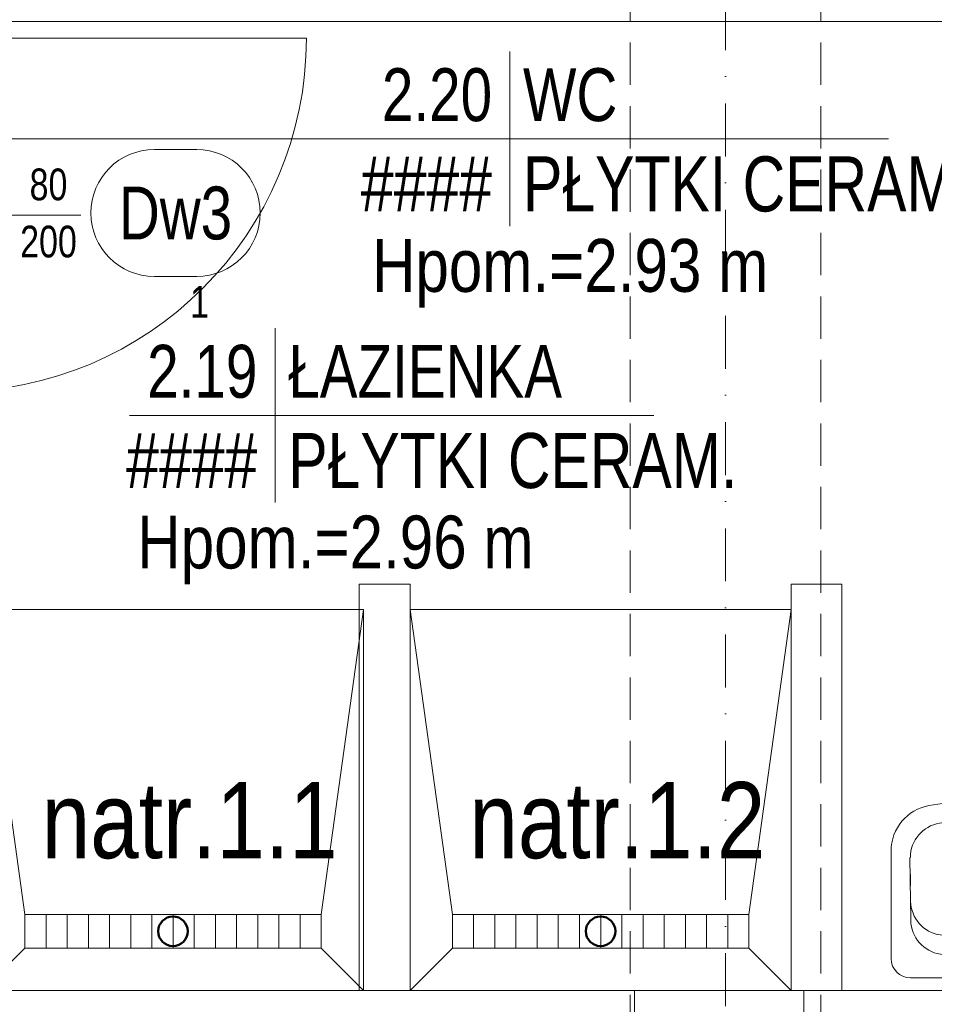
# Model space of a CAD drawing. Header units: millimetres. Extents: x -96593 to 66336, y -23969 to 7139.
# Tile 180 of 256: x -74957 to -74741, y -11415 to -11182. Entities that reach past the tile are written whole.
import ezdxf
from ezdxf.enums import TextEntityAlignment as Align

# ---------------------------------------------------------------- set-up
doc = ezdxf.new("R2010")
doc.units = ezdxf.units.MM
doc.linetypes.add('DASHDOT', pattern=[1, 0.5, -0.25, 0, -0.25])
doc.linetypes.add('DASHED', pattern=[0.75, 0.5, -0.25])
for name, color, linetype, lineweight in [('BA_drz', 7, 'Continuous', 18), ('BA_KS_ist.', 34, 'Continuous', 50), ('BA_met', 7, 'Continuous', 18), ('BA_sym', 7, 'Continuous', 18), ('BA_txc', 1, 'Continuous', 18), ('BA_txs', 2, 'Continuous', 18), ('MM_KS_OPISY', 7, 'Continuous', 9), ('mm_went_opis', 7, 'Continuous', 15), ('PG_OSIE', 1, 'DASHDOT', 18), ('PG_PODCIĄGI', 1, 'DASHED', 18), ('PG_WIDOKOWE_CIENKIE', 1, 'Continuous', 18), ('PG_WYPOSAŻENIE', 1, 'Continuous', 18), ('PG_ŚCIANY_DZIAŁOWE', 3, 'Continuous', 18)]:
    doc.layers.add(name, color=color, linetype=linetype, lineweight=lineweight)
doc.layers.add('BA_pom', color=6, linetype='Continuous', lineweight=18, plot=False)
doc.styles.add('BIKTS', font='bikromsw.shx', dxfattribs={"width": 0.85})
doc.styles.add('ROMANS', font='bikromsw.shx', dxfattribs={"width": 0.8})
doc.styles.get("Standard").update_dxf_attribs({"font": 'arial.ttf'})

# ---------------------------------------------------------------- blocks, each defined once
blk = doc.blocks.new('dr1h901')
at = {"color": 0}
blk.add_line((-0.5, 0), (-0.5, 1), dxfattribs=at)
blk.add_line((0, 0.3622), (0, -0.2655))
blk.add_arc((-0.5, 0), 1, 0, 90, dxfattribs=at)
blk = doc.blocks.new('bikmet')
blk.add_line((0, 1.65), (0, -1.65))
at = {"style": 'ROMANS', "width": 0.8}
blk.add_attdef('NRPOM', text='', height=1, dxfattribs=at).set_placement((-0.333, 0.333), align=Align.RIGHT)
blk.add_attdef('NWAPOM', (0.25, 0.333), '', height=1, dxfattribs=at)
blk.add_attdef('PODLOGA', text='', height=1.042, dxfattribs=at).set_placement((0.25, -0.333), align=Align.TOP_LEFT)
blk = doc.blocks.new('symdrz')
blk.add_lwpolyline([(-10, -30, -1), (-10, 30), (10, 30, -1), (10, -30)], format="xyb", close=True)
at = {"style": 'BIKTS', "width": 0.8}
blk.add_attdef('SZERDRZ', text='', height=25, dxfattribs=at).set_placement((77.15, 8.8), align=Align.CENTER)
blk.add_attdef('SYMDRZ', text='', height=25, dxfattribs=at).set_placement((0, 0), align=Align.MIDDLE)
blk.add_attdef('WYSDRZ', text='', height=25, dxfattribs=at).set_placement((77.15, -9.49), align=Align.TOP_CENTER)
blk = doc.blocks.new('Brodzik')
at = {"layer": 'PG_WYPOSAŻENIE'}
for p, q in [((333.92, -1785.25), (343.92, -1857.25)), ((413.92, -1857.25), (423.92, -1785.25)), ((413.92, -1857.25), (343.92, -1857.25)), ((343.92, -1857.25), (343.92, -1865.25)), ((348.92, -1857.25), (348.92, -1865.25)), ((353.92, -1857.25), (353.92, -1865.25)), ((358.92, -1857.25), (358.92, -1865.25)), ((363.92, -1857.25), (363.92, -1865.25)), ((368.92, -1857.25), (368.92, -1865.25)), ((373.92, -1857.25), (373.92, -1865.25)), ((378.92, -1857.25), (378.92, -1865.25)), ((383.92, -1857.25), (383.92, -1865.25)), ((388.92, -1857.25), (388.92, -1865.25)), ((393.92, -1857.25), (393.92, -1865.25)), ((398.92, -1857.25), (398.92, -1865.25)), ((403.92, -1857.25), (403.92, -1865.25)), ((408.92, -1857.25), (408.92, -1865.25)), ((413.92, -1865.25), (413.92, -1857.25)), ((343.92, -1865.25), (333.92, -1875.25)), ((343.92, -1865.25), (413.92, -1865.25)), ((413.92, -1865.25), (423.92, -1875.25))]:
    blk.add_line(p, q, dxfattribs=at)
blk.add_lwpolyline([(333.92, -1785.25), (423.92, -1785.25), (423.92, -1875.25), (333.92, -1875.25)], close=True, dxfattribs=at)
blk = doc.blocks.new('A$Cf7835451')
at = {"layer": 'PG_WIDOKOWE_CIENKIE', "lineweight": 18}
for p, q in [((29.97, 50.9), (4.55, 50.9)), ((0, 4.55), (0, 46.36)), ((13.56, 46.28), (18.9, 46.36)), ((17.27, 46.25), (17.27, 46.33)), ((18.09, 46.3), (28.43, 46.46)), ((19.09, 46.31), (19.09, 46.36)), ((24.43, 46.36), (21.8, 46.36)), ((21.8, 46.36), (21.8, 46.36)), ((21.82, 46.36), (21.82, 46.36)), ((22.54, 46.36), (22.54, 46.41)), ((23.62, 46.36), (23.62, 46.38)), ((14.2, 4.47), (19.54, 4.55)), ((17.27, 4.51), (17.27, 4.6)), ((28.43, 4.55), (19.09, 4.55)), ((29.97, 0), (4.55, 0))]:
    blk.add_line(p, q, dxfattribs=at)
for centre, radius in [((14.54, 25.45), 3.18), ((2.27, 25.45), 1.36), ((14.54, 25.45), 2.27)]:
    blk.add_circle(centre, radius, dxfattribs=at)
for centre, radius, start, end in [((4.55, 46.36), 4.55, 90, 180), ((29.97, 40), 10.91, 10.2403, 90), ((13.68, 38.1), 8.18, 90.8747, 171.7206), ((18.21, 38.12), 8.18, 90.8747, 171.7206), ((28.43, 38.18), 8.18, 9.1541, 90), ((-50.54, 25.45), 92.72, 349.7597, 10.2403), ((92.84, 26.58), 88.17, 171.7206, 190.0289), ((97.37, 26.6), 88.17, 171.7206, 190.0289), ((-50.54, 25.45), 88.17, 350.8459, 9.1541), ((14.07, 12.65), 8.18, 190.0289, 270.8747), ((18.6, 12.67), 8.18, 190.0289, 264.7924), ((28.43, 12.73), 8.18, 270, 350.8459), ((29.97, 10.91), 10.91, 270, 349.7597), ((4.55, 4.55), 4.55, 180, 270)]:
    blk.add_arc(centre, radius, start, end, dxfattribs=at)
blk = doc.blocks.new('A$C5DA075D8')
at = {"layer": 'BA_met', "color": 252}
for points in [[(1655.22, 1019.02), (1891.83, 1019.02)], [(1712.59, 953.67), (1836.4, 953.67)]]:
    blk.add_lwpolyline(points, dxfattribs=at)
at = {"layer": 'PG_OSIE', "color": 252, "ltscale": 25}
blk.add_lwpolyline([(1853.34, 2784.36), (1853.34, 0)], dxfattribs=at)
at = {"layer": 'PG_PODCIĄGI', "color": 252, "ltscale": 20}
for points in [[(1830.84, 2631.76), (1830.84, 157.76)], [(1875.84, 2631.76), (1875.84, 157.76)]]:
    blk.add_lwpolyline(points, dxfattribs=at)
at = {"layer": 'PG_ŚCIANY_DZIAŁOWE', "color": 252}
for points in [[(2017.84, 1046.76), (1677.84, 1046.76), (1677.84, 1042.76), (1663.84, 1042.76), (1663.84, 1046.76), (1544.84, 1046.76), (1544.84, 977.76), (1571.84, 977.76), (1571.84, 959.24), (1677.84, 959.24), (1677.84, 817.76), (1635.84, 817.76), (1635.84, 838.26), (1656.84, 838.26), (1656.84, 943.26), (1541.84, 943.26), (1541.84, 940.76), (1527.84, 940.76), (1527.84, 1048.76), (1522.34, 1048.76), (1522.34, 1060.76)], [(1527.84, 816.26), (1527.84, 796.26), (1529.84, 796.26), (1529.84, 758.76), (1543.84, 758.76), (1543.84, 773.76), (1595.84, 773.76), (1595.84, 800.76), (1831.84, 800.76), (1831.84, 817.76), (1635.84, 817.76), (1635.84, 816.26), (1527.84, 816.26)], [(1833.84, 817.76), (1873.84, 817.76)], [(1871.84, 772.76), (1871.84, 817.76), (2178.34, 817.76), (2178.34, 765.26), (2164.34, 765.26), (2164.34, 773.76), (2092.34, 773.76), (2092.34, 800.76), (1901.34, 800.76), (1901.34, 772.76), (1873.84, 772.76)]]:
    blk.add_lwpolyline(points, dxfattribs=at)
for points in [[(1766.84, 913.76), (1778.84, 913.76), (1778.84, 817.76), (1766.84, 817.76)], [(1880.84, 913.76), (1868.84, 913.76), (1868.84, 817.76), (1880.84, 817.76)]]:
    blk.add_lwpolyline(points, close=True, dxfattribs=at)
at = {"layer": 'BA_drz', "color": 252, "xscale": 83.51953472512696, "yscale": 83.51953472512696, "zscale": -83.51953472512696, "rotation": 270}
blk.add_blockref('dr1h901', (1670.84, 1001), dxfattribs=at)
at = {"layer": 'BA_met', "color": 252}
ref = blk.add_blockref('bikmet', (1802.38, 1019.02), dxfattribs=dict(at, xscale=12.5, yscale=12.5, zscale=12.5))
ref.add_attrib('NRPOM', ' 2.20', dxfattribs={"layer": '0', "height": 12.5, "style": 'ROMANS', "width": 0.8}).set_placement((1798.21, 1023.19), align=Align.RIGHT)
ref.add_attrib('NWAPOM', 'WC', (1805.51, 1023.19), dxfattribs={"layer": '0', "height": 12.5, "style": 'ROMANS', "width": 0.8})
ref.add_attrib('RAREA', '####', dxfattribs={"layer": '0', "height": 13.021, "style": 'ROMANS', "width": 0.8}).set_placement((1798.21, 1014.86), align=Align.TOP_RIGHT)
ref.add_attrib('PODLOGA', 'PŁYTKI CERAM.', dxfattribs={"layer": '0', "height": 13.0208, "style": 'ROMANS', "width": 0.8}).set_placement((1805.51, 1014.86), align=Align.TOP_LEFT)
ref = blk.add_blockref('bikmet', (1746.94, 953.67), dxfattribs=dict(at, xscale=12.5, yscale=12.5, zscale=12.5))
ref.add_attrib('NRPOM', ' 2.19', dxfattribs={"layer": '0', "height": 12.5, "style": 'ROMANS', "width": 0.8}).set_placement((1742.78, 957.83), align=Align.RIGHT)
ref.add_attrib('NWAPOM', 'ŁAZIENKA', (1750.07, 957.83), dxfattribs={"layer": '0', "height": 12.5, "style": 'ROMANS', "width": 0.8})
ref.add_attrib('RAREA', '####', dxfattribs={"layer": '0', "height": 13.021, "style": 'ROMANS', "width": 0.8}).set_placement((1742.78, 949.5), align=Align.TOP_RIGHT)
ref.add_attrib('PODLOGA', 'PŁYTKI CERAM.', dxfattribs={"layer": '0', "height": 13.0208, "style": 'ROMANS', "width": 0.8}).set_placement((1750.07, 949.5), align=Align.TOP_LEFT)
at = {"layer": 'BA_sym', "color": 252}
ref = blk.add_blockref('symdrz', (1723.44, 1001.49), dxfattribs=dict(at, xscale=0.5000000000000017, yscale=0.5000000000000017, zscale=0.5000000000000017, rotation=4.729105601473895e-06))
ref.add_attrib('Symdrz', 'Dw3', dxfattribs={"height": 12.5, "rotation": 0, "style": 'BIKTS', "width": 0.8}).set_placement((1723.44, 1001.49), align=Align.MIDDLE_CENTER)
ref.add_attrib('Szerdrz', '80', dxfattribs={"layer": 'BA_txc', "height": 7.5, "rotation": 0, "style": 'BIKTS', "width": 0.8}).set_placement((1693.44, 1008.24), align=Align.MIDDLE_CENTER)
ref.add_attrib('Wysdrz', '200', dxfattribs={"layer": 'BA_txc', "height": 7.5, "rotation": 0, "style": 'BIKTS', "width": 0.8}).set_placement((1693.44, 994.74), align=Align.MIDDLE_CENTER)
ref.add_attrib('Sztuk', '1', (1726.87, 976.74), dxfattribs={"layer": 'BA_pom', "height": 7.5, "rotation": 0, "style": 'BIKTS', "width": 0.8})
at = {"layer": 'PG_WIDOKOWE_CIENKIE', "color": 252, "lineweight": 30}
for p in [(1343.93, 2693.01), (1444.93, 2693.01)]:
    blk.add_blockref('Brodzik', p, dxfattribs=at)
at = {"layer": 'PG_WIDOKOWE_CIENKIE', "color": 252, "lineweight": 30, "rotation": 90.00000000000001}
blk.add_blockref('A$Cf7835451', (1943.36, 820.78), dxfattribs=at)
at = {"layer": 'BA_txs', "color": 252, "style": 'BIKTS', "width": 0.85}
for s, p in [('Hpom.=2.93 m', (1769.84, 982.85)), ('Hpom.=2.96 m', (1714.4, 917.49))]:
    blk.add_text(s, height=12.5, dxfattribs=at).set_placement(p)

msp = doc.modelspace()

# ---------------------------------------------------------------- linework, layer by layer
at = {"layer": 'BA_KS_ist.', "linetype": 'Continuous', "ltscale": 25}
for centre in [(-74920.51, -11397.32), (-74819.51, -11397.32)]:
    msp.add_circle(centre, 3.5, dxfattribs=at)
at = {"layer": 'BA_met', "color": 252}
for points in [[(-74988.13, -11210.06), (-74751.52, -11210.06)], [(-74930.76, -11275.41), (-74806.96, -11275.41)]]:
    msp.add_lwpolyline(points, dxfattribs=at)

# ---------------------------------------------------------------- block references
at = {"layer": 'BA_drz', "color": 252, "xscale": 83.51953472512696, "yscale": 83.51953472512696, "zscale": -83.51953472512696, "rotation": 270}
msp.add_blockref('dr1h901', (-74972.51, -11228.08), dxfattribs=at)
at = {"layer": 'BA_met', "color": 252}
ref = msp.add_blockref('bikmet', (-74840.97, -11210.06), dxfattribs=dict(at, xscale=12.5, yscale=12.5, zscale=12.5))
ref.add_attrib('NRPOM', ' 2.20', dxfattribs={"layer": '0', "height": 12.5, "style": 'ROMANS', "width": 0.8}).set_placement((-74845.14, -11205.89), align=Align.RIGHT)
ref.add_attrib('NWAPOM', 'WC', (-74837.85, -11205.89), dxfattribs={"layer": '0', "height": 12.5, "style": 'ROMANS', "width": 0.8})
ref.add_attrib('RAREA', '####', dxfattribs={"layer": '0', "height": 13.021, "style": 'ROMANS', "width": 0.8}).set_placement((-74845.14, -11214.22), align=Align.TOP_RIGHT)
ref.add_attrib('PODLOGA', 'PŁYTKI CERAM.', dxfattribs={"layer": '0', "height": 13.0208, "style": 'ROMANS', "width": 0.8}).set_placement((-74837.85, -11214.22), align=Align.TOP_LEFT)
ref = msp.add_blockref('bikmet', (-74896.41, -11275.41), dxfattribs=dict(at, xscale=12.5, yscale=12.5, zscale=12.5))
ref.add_attrib('NRPOM', ' 2.19', dxfattribs={"layer": '0', "height": 12.5, "style": 'ROMANS', "width": 0.8}).set_placement((-74900.58, -11271.25), align=Align.RIGHT)
ref.add_attrib('NWAPOM', 'ŁAZIENKA', (-74893.28, -11271.25), dxfattribs={"layer": '0', "height": 12.5, "style": 'ROMANS', "width": 0.8})
ref.add_attrib('RAREA', '####', dxfattribs={"layer": '0', "height": 13.021, "style": 'ROMANS', "width": 0.8}).set_placement((-74900.58, -11279.58), align=Align.TOP_RIGHT)
ref.add_attrib('PODLOGA', 'PŁYTKI CERAM.', dxfattribs={"layer": '0', "height": 13.0208, "style": 'ROMANS', "width": 0.8}).set_placement((-74893.28, -11279.58), align=Align.TOP_LEFT)
at = {"layer": 'BA_sym', "color": 252}
ref = msp.add_blockref('symdrz', (-74919.91, -11227.59), dxfattribs=dict(at, xscale=0.5000000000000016, yscale=0.5000000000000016, zscale=0.5000000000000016, rotation=4.729105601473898e-06))
ref.add_attrib('Symdrz', 'Dw3', dxfattribs={"height": 12.5, "rotation": 0, "style": 'BIKTS', "width": 0.8}).set_placement((-74919.91, -11227.59), align=Align.MIDDLE_CENTER)
ref.add_attrib('Szerdrz', '80', dxfattribs={"layer": 'BA_txc', "height": 7.5, "rotation": 0, "style": 'BIKTS', "width": 0.8}).set_placement((-74949.91, -11220.84), align=Align.MIDDLE_CENTER)
ref.add_attrib('Wysdrz', '200', dxfattribs={"layer": 'BA_txc', "height": 7.5, "rotation": 0, "style": 'BIKTS', "width": 0.8}).set_placement((-74949.91, -11234.34), align=Align.MIDDLE_CENTER)
ref.add_attrib('Sztuk', '1', (-74916.48, -11252.34), dxfattribs={"layer": 'BA_pom', "height": 7.5, "rotation": 0, "style": 'BIKTS', "width": 0.8})
at = {"layer": 'mm_went_opis', "color": 2, "lineweight": 60}
msp.add_blockref('A$C5DA075D8', (-76643.35, -12229.08), dxfattribs=at)

# ---------------------------------------------------------------- texts
at = {"layer": 'BA_txs', "color": 252, "style": 'BIKTS', "width": 0.85}
for s, p in [('Hpom.=2.93 m', (-74873.52, -11246.23)), ('Hpom.=2.96 m', (-74928.95, -11311.59))]:
    msp.add_text(s, height=12.5, dxfattribs=at).set_placement(p)
at = {"layer": 'MM_KS_OPISY', "char_height": 18, "attachment_point": 1}
for s, insert in [('{\\fArial Narrow|b0|i0|c238|p34;natr.1.1}', (-74951.53, -11362.05)), ('{\\fArial Narrow|b0|i0|c238|p34;natr.1.2}', (-74850.53, -11362.05))]:
    msp.add_mtext_dynamic_manual_height_columns(s, width=200.9859, gutter_width=1, heights=[0], dxfattribs=dict(at, insert=insert))

doc.saveas('drawing.dxf')
